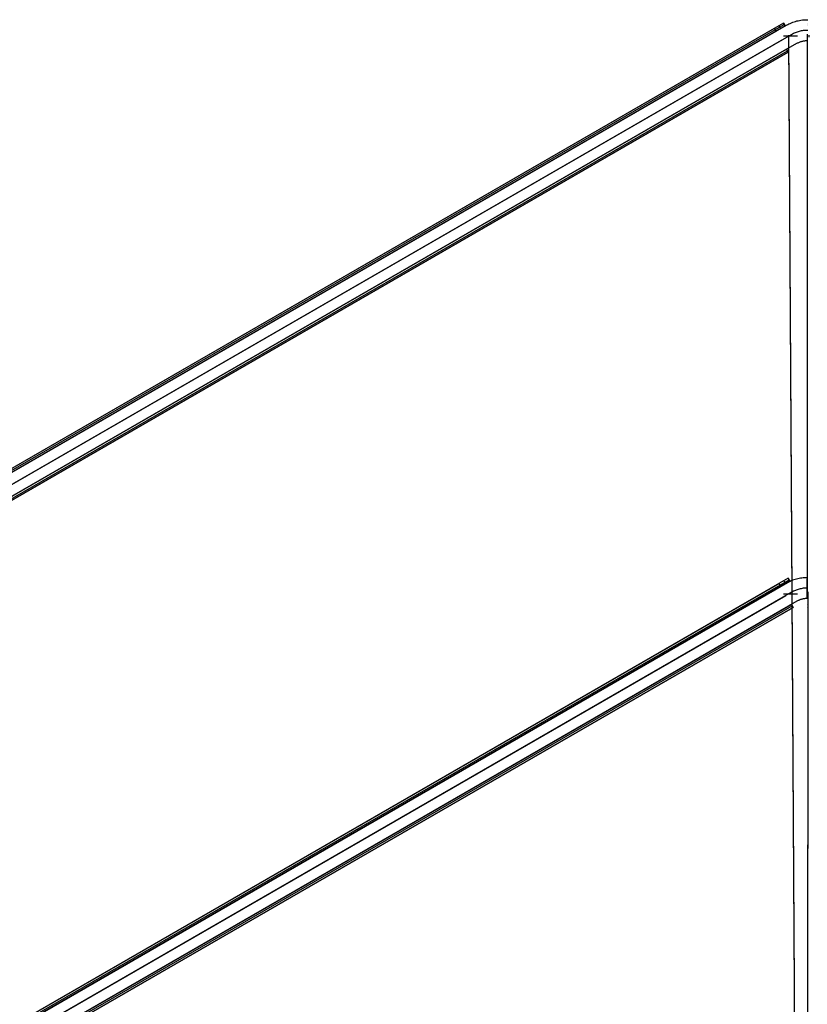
# Model space of a CAD drawing. Header units: millimetres. Extents: x -356 to 356, y -410 to 410.
# Tile 122 of 126: x -113 to 0, y 268 to 410. Entities that reach past the tile are written whole.
import ezdxf

# ---------------------------------------------------------------- set-up
doc = ezdxf.new("R2010")
doc.units = ezdxf.units.MM
doc.header["$MEASUREMENT"] = 0
doc.layers.add('1', color=7, linetype='Continuous')

msp = doc.modelspace()

# ---------------------------------------------------------------- linework, layer by layer
at = {"layer": '1', "color": 252}
for points in [[(-3, 408.76), (-2.82, 408.86), (-2.64, 408.95), (-2.46, 409.04), (-2.27, 409.12), (-2.08, 409.19), (-1.89, 409.26), (-1.7, 409.32), (-1.5, 409.38), (-1.31, 409.42), (-1.11, 409.46), (-0.91, 409.5), (-0.71, 409.53), (-0.51, 409.55), (-0.3, 409.56), (-0.1, 409.57), (0.1, 409.57)], [(-3.43, 409.09), (-353.31, 207.09)], [(-3.43, 409.09), (-353.31, 207.09)], [(-353.18, 206.87), (-3.31, 408.87)], [(-353.06, 206.66), (-3.18, 408.66)], [(-3.18, 408.66), (-353.06, 206.66)], [(-352.5, 206.98), (-3, 408.76)], [(-352.01, 207.84), (-4.73, 408.34)], [(-351.76, 207.41), (-4.48, 407.91)], [(-4.48, 407.91), (-4.73, 408.34)], [(-4.08, 408.72), (-3.83, 408.28)], [(-3.18, 408.66), (-3.43, 409.09)], [(-3.43, 409.09), (-3.18, 408.66)], [(-3.43, 409.09), (-3.18, 408.66)], [(-2.25, 407.46), (-2.12, 407.54), (-1.98, 407.61), (-1.84, 407.67), (-1.7, 407.73), (-1.56, 407.79), (-1.42, 407.84), (-1.27, 407.88), (-1.13, 407.92), (-0.98, 407.96), (-0.83, 407.99), (-0.68, 408.02), (-0.53, 408.04), (-0.38, 408.05), (-0.23, 408.06), (-0.08, 408.07), (0.08, 408.07)], [(-2.25, 407.46), (-2.12, 407.54), (-1.98, 407.61), (-1.84, 407.67), (-1.7, 407.73), (-1.56, 407.79), (-1.42, 407.84), (-1.27, 407.88), (-1.13, 407.92), (-0.98, 407.96), (-0.83, 407.99), (-0.68, 408.02), (-0.53, 408.04), (-0.38, 408.05), (-0.23, 408.06), (-0.08, 408.07), (0.08, 408.07)], [(-351.75, 205.68), (-2.25, 407.46)], [(-351.75, 205.68), (-2.25, 407.46)], [(-351.01, 206.11), (-3.73, 406.61)], [(-351.01, 206.11), (-3.73, 406.61)], [(-1.4, 407.21), (-3.4, 407.2)], [(-1.4, 407.2), (-3.4, 407.2)], [(-1.5, 406.17), (-1.41, 406.22), (-1.32, 406.26), (-1.23, 406.3), (-1.14, 406.34), (-1.04, 406.38), (-0.95, 406.41), (-0.85, 406.45), (-0.75, 406.47), (-0.65, 406.5), (-0.55, 406.52), (-0.45, 406.53), (-0.35, 406.55), (-0.25, 406.56), (-0.15, 406.56), (-0.05, 406.57), (0.05, 406.57)], [(-351, 204.38), (-1.5, 406.17)], [(-350.26, 204.81), (-2.98, 405.31)], [(-2.98, 405.31), (-350.26, 204.81)], [(-350.26, 204.81), (-2.98, 405.31)], [(-350.13, 204.59), (-2.86, 405.09)], [(-2.98, 405.31), (-2.73, 404.88)], [(-2.73, 404.88), (-2.98, 405.31)], [(-2.73, 404.88), (-350.01, 204.38)], [(-350.01, 204.38), (-2.73, 404.88)], [(-350.01, 204.38), (-2.73, 404.88)], [(-2.74, 329.24), (-282.47, 167.74)], [(-2.74, 329.24), (-282.47, 167.74)], [(-282.35, 167.52), (-2.62, 329.02)], [(-282.22, 167.3), (-2.49, 328.8)], [(-2.49, 328.8), (-282.22, 167.3)], [(-3.39, 328.86), (-3.14, 328.43)], [(0, 329.32), (-0.2, 329.31), (-0.39, 329.3), (-0.59, 329.29), (-0.78, 329.26), (-0.98, 329.24), (-1.17, 329.2), (-1.36, 329.16), (-1.55, 329.11), (-1.74, 329.06), (-1.93, 329), (-2.11, 328.93), (-2.3, 328.86), (-2.48, 328.78), (-2.65, 328.7), (-2.83, 328.61), (-3, 328.51)], [(-2.49, 328.8), (-2.74, 329.24)], [(-2.74, 329.24), (-2.49, 328.8)], [(-2.74, 329.24), (-2.49, 328.8)], [(-3, 328.51), (-283, 166.85)], [(-2.25, 327.21), (-282.25, 165.56)], [(-2.25, 327.21), (-282.25, 165.56)], [(-281.17, 168.49), (-4.04, 328.49)], [(-280.92, 168.05), (-3.79, 328.05)], [(-3.79, 328.05), (-4.04, 328.49)], [(0, 327.82), (-0.15, 327.81), (-0.29, 327.81), (-0.44, 327.79), (-0.59, 327.78), (-0.73, 327.76), (-0.88, 327.73), (-1.02, 327.7), (-1.16, 327.66), (-1.31, 327.62), (-1.45, 327.58), (-1.59, 327.53), (-1.72, 327.47), (-1.86, 327.42), (-1.99, 327.35), (-2.12, 327.28), (-2.25, 327.21)], [(0, 327.82), (-0.15, 327.81), (-0.29, 327.81), (-0.44, 327.79), (-0.59, 327.78), (-0.73, 327.76), (-0.88, 327.73), (-1.02, 327.7), (-1.16, 327.66), (-1.31, 327.62), (-1.45, 327.58), (-1.59, 327.53), (-1.72, 327.47), (-1.86, 327.42), (-1.99, 327.35), (-2.12, 327.28), (-2.25, 327.21)], [(-1.5, 325.91), (-281.5, 164.26)], [(-280.17, 166.76), (-3.04, 326.76)], [(-280.17, 166.76), (-3.04, 326.76)], [(-1.4, 326.95), (-3.4, 326.95)], [(-1.4, 326.95), (-3.4, 326.95)], [(0, 326.32), (-0.1, 326.31), (-0.2, 326.31), (-0.29, 326.3), (-0.39, 326.29), (-0.49, 326.28), (-0.59, 326.26), (-0.68, 326.24), (-0.78, 326.21), (-0.87, 326.19), (-0.96, 326.16), (-1.06, 326.12), (-1.15, 326.09), (-1.24, 326.05), (-1.33, 326.01), (-1.41, 325.96), (-1.5, 325.91)], [(-279.42, 165.46), (-2.29, 325.46)], [(-2.29, 325.46), (-279.42, 165.46)], [(-279.42, 165.46), (-2.29, 325.46)], [(-279.3, 165.24), (-2.17, 325.24)], [(-2.04, 325.02), (-279.17, 165.02)], [(-2.04, 325.02), (-279.17, 165.02)], [(-279.17, 165.02), (-2.04, 325.02)], [(-279.17, 165.02), (-2.04, 325.02)], [(-2.29, 325.46), (-2.04, 325.02)], [(-2.04, 325.02), (-2.29, 325.46)]]:
    msp.add_lwpolyline(points, dxfattribs=at)
at = {"layer": '1', "color": 252, "extrusion": (-0.231455, 0.935414, 0.267261)}
for points in [[(-93.49, -473.96), (-94.93, -475.52)], [(-95, -475.45), (-93.56, -473.9)], [(-93.63, -473.83), (-95.07, -475.39)], [(-74.98, -476.33), (-76.42, -477.88)], [(-76.49, -477.82), (-75.04, -476.26)], [(-75.11, -476.2), (-76.55, -477.76)]]:
    msp.add_lwpolyline(points, dxfattribs=at)
at = {"layer": '1', "color": 252, "extrusion": (0.866025, 0.5, 0)}
for points in [[(352, -381.6), (352, -381.56), (352, -381.51), (352, -381.47), (352.01, -381.42), (352.01, -381.37), (352.02, -381.33), (352.03, -381.28), (352.03, -381.24), (352.04, -381.19), (352.05, -381.14), (352.06, -381.1), (352.08, -381.05), (352.09, -381), (352.11, -380.96), (352.12, -380.91), (352.14, -380.86), (352.16, -380.82), (352.18, -380.77), (352.2, -380.73), (352.22, -380.68), (352.25, -380.64), (352.27, -380.59), (352.3, -380.55), (352.33, -380.51), (352.35, -380.46), (352.38, -380.42), (352.42, -380.38), (352.45, -380.34), (352.48, -380.3), (352.51, -380.26), (352.55, -380.22), (352.59, -380.19), (352.62, -380.15), (352.66, -380.11), (352.7, -380.08), (352.74, -380.05), (352.78, -380.02), (352.82, -379.98), (352.86, -379.95), (352.91, -379.93), (352.95, -379.9), (352.99, -379.87), (353.04, -379.85), (353.08, -379.82), (353.13, -379.8), (353.17, -379.78), (353.22, -379.76), (353.26, -379.74), (353.31, -379.72), (353.36, -379.71), (353.4, -379.69), (353.45, -379.68), (353.5, -379.66), (353.54, -379.65), (353.59, -379.64), (353.64, -379.63), (353.68, -379.63), (353.73, -379.62), (353.77, -379.61), (353.82, -379.61), (353.87, -379.6), (353.91, -379.6), (353.96, -379.6), (354, -379.6), (354.04, -379.6), (354.09, -379.6), (354.13, -379.6), (354.18, -379.61), (354.23, -379.61), (354.27, -379.62), (354.32, -379.63), (354.36, -379.63), (354.41, -379.64), (354.46, -379.65), (354.5, -379.66), (354.55, -379.68), (354.6, -379.69), (354.64, -379.71), (354.69, -379.72), (354.74, -379.74), (354.78, -379.76), (354.83, -379.78), (354.87, -379.8), (354.92, -379.82), (354.96, -379.85), (355.01, -379.87), (355.05, -379.9), (355.09, -379.93), (355.14, -379.95), (355.18, -379.98), (355.22, -380.02), (355.26, -380.05), (355.3, -380.08), (355.34, -380.11), (355.38, -380.15), (355.41, -380.19), (355.45, -380.22), (355.49, -380.26), (355.52, -380.3), (355.55, -380.34), (355.58, -380.38), (355.62, -380.42), (355.65, -380.46), (355.67, -380.51), (355.7, -380.55), (355.73, -380.59), (355.75, -380.64), (355.78, -380.68), (355.8, -380.73), (355.82, -380.77), (355.84, -380.82), (355.86, -380.86), (355.88, -380.91), (355.89, -380.96), (355.91, -381), (355.92, -381.05), (355.94, -381.1), (355.95, -381.14), (355.96, -381.19), (355.97, -381.24), (355.97, -381.28), (355.98, -381.33), (355.99, -381.37), (355.99, -381.42), (356, -381.47), (356, -381.51), (356, -381.56), (356, -381.6)], [(355.5, -381.6), (355.5, -381.57), (355.5, -381.53), (355.5, -381.5), (355.49, -381.47), (355.49, -381.43), (355.49, -381.4), (355.48, -381.36), (355.47, -381.33), (355.47, -381.29), (355.46, -381.26), (355.45, -381.22), (355.44, -381.19), (355.43, -381.15), (355.42, -381.12), (355.41, -381.08), (355.39, -381.05), (355.38, -381.01), (355.37, -380.98), (355.35, -380.94), (355.33, -380.91), (355.31, -380.88), (355.3, -380.84), (355.28, -380.81), (355.26, -380.78), (355.23, -380.75), (355.21, -380.72), (355.19, -380.68), (355.16, -380.65), (355.14, -380.62), (355.11, -380.6), (355.09, -380.57), (355.06, -380.54), (355.03, -380.51), (355, -380.49), (354.98, -380.46), (354.95, -380.44), (354.92, -380.41), (354.88, -380.39), (354.85, -380.37), (354.82, -380.34), (354.79, -380.32), (354.76, -380.3), (354.72, -380.29), (354.69, -380.27), (354.66, -380.25), (354.62, -380.23), (354.59, -380.22), (354.55, -380.21), (354.52, -380.19), (354.48, -380.18), (354.45, -380.17), (354.41, -380.16), (354.38, -380.15), (354.34, -380.14), (354.31, -380.13), (354.27, -380.13), (354.24, -380.12), (354.2, -380.11), (354.17, -380.11), (354.13, -380.11), (354.1, -380.1), (354.07, -380.1), (354.03, -380.1), (354, -380.1), (353.97, -380.1), (353.93, -380.1), (353.9, -380.1), (353.87, -380.11), (353.83, -380.11), (353.8, -380.11), (353.76, -380.12), (353.73, -380.13), (353.69, -380.13), (353.66, -380.14), (353.62, -380.15), (353.59, -380.16), (353.55, -380.17), (353.52, -380.18), (353.48, -380.19), (353.45, -380.21), (353.41, -380.22), (353.38, -380.23), (353.34, -380.25), (353.31, -380.27), (353.28, -380.29), (353.24, -380.3), (353.21, -380.32), (353.18, -380.34), (353.15, -380.37), (353.12, -380.39), (353.08, -380.41), (353.05, -380.44), (353.02, -380.46), (353, -380.49), (352.97, -380.51), (352.94, -380.54), (352.91, -380.57), (352.89, -380.6), (352.86, -380.62), (352.84, -380.65), (352.81, -380.68), (352.79, -380.72), (352.77, -380.75), (352.74, -380.78), (352.72, -380.81), (352.7, -380.84), (352.69, -380.88), (352.67, -380.91), (352.65, -380.94), (352.63, -380.98), (352.62, -381.01), (352.61, -381.05), (352.59, -381.08), (352.58, -381.12), (352.57, -381.15), (352.56, -381.19), (352.55, -381.22), (352.54, -381.26), (352.53, -381.29), (352.53, -381.33), (352.52, -381.36), (352.51, -381.4), (352.51, -381.43), (352.51, -381.47), (352.5, -381.5), (352.5, -381.53), (352.5, -381.57), (352.5, -381.6)], [(355.5, -381.6), (355.5, -381.55), (355.5, -381.5), (355.49, -381.44), (355.49, -381.39), (355.48, -381.34), (355.47, -381.29), (355.46, -381.24), (355.44, -381.19), (355.43, -381.14), (355.41, -381.09), (355.39, -381.04), (355.37, -381), (355.35, -380.95), (355.33, -380.9), (355.3, -380.86), (355.28, -380.81), (355.25, -380.77), (355.22, -380.73), (355.19, -380.69), (355.16, -380.64), (355.12, -380.61), (355.09, -380.57), (355.05, -380.53), (355.01, -380.49), (354.98, -380.46), (354.94, -380.43), (354.89, -380.4), (354.85, -380.37), (354.81, -380.34), (354.76, -380.31), (354.72, -380.28), (354.67, -380.26), (354.63, -380.24), (354.58, -380.22), (354.53, -380.2), (354.48, -380.18), (354.43, -380.16), (354.38, -380.15), (354.33, -380.14), (354.28, -380.13), (354.23, -380.12), (354.18, -380.11), (354.13, -380.11), (354.08, -380.1), (354.03, -380.1), (353.97, -380.1), (353.92, -380.1), (353.87, -380.11), (353.82, -380.11), (353.77, -380.12), (353.72, -380.13), (353.67, -380.14), (353.62, -380.15), (353.57, -380.16), (353.52, -380.18), (353.47, -380.2), (353.42, -380.22), (353.37, -380.24), (353.33, -380.26), (353.28, -380.28), (353.24, -380.31), (353.19, -380.34), (353.15, -380.37), (353.11, -380.4), (353.06, -380.43), (353.02, -380.46), (352.99, -380.49), (352.95, -380.53), (352.91, -380.57), (352.88, -380.61), (352.84, -380.64), (352.81, -380.69), (352.78, -380.73), (352.75, -380.77), (352.72, -380.81), (352.7, -380.86), (352.67, -380.9), (352.65, -380.95), (352.63, -381), (352.61, -381.04), (352.59, -381.09), (352.57, -381.14), (352.56, -381.19), (352.54, -381.24), (352.53, -381.29), (352.52, -381.34), (352.51, -381.39), (352.51, -381.44), (352.5, -381.5), (352.5, -381.55), (352.5, -381.6)], [(352.5, -381.6), (352.5, -381.65), (352.5, -381.7), (352.51, -381.76), (352.51, -381.81), (352.52, -381.86), (352.53, -381.91), (352.54, -381.96), (352.56, -382.01), (352.57, -382.06), (352.59, -382.11), (352.61, -382.16), (352.63, -382.2), (352.65, -382.25), (352.67, -382.3), (352.7, -382.34), (352.72, -382.39), (352.75, -382.43), (352.78, -382.47), (352.81, -382.51), (352.84, -382.56), (352.88, -382.59), (352.91, -382.63), (352.95, -382.67), (352.99, -382.71), (353.02, -382.74), (353.06, -382.77), (353.11, -382.8), (353.15, -382.83), (353.19, -382.86), (353.24, -382.89), (353.28, -382.92), (353.33, -382.94), (353.37, -382.96), (353.42, -382.98), (353.47, -383), (353.52, -383.02), (353.57, -383.04), (353.62, -383.05), (353.67, -383.06), (353.72, -383.07), (353.77, -383.08), (353.82, -383.09), (353.87, -383.09), (353.92, -383.1), (353.97, -383.1), (354.03, -383.1), (354.08, -383.1), (354.13, -383.09), (354.18, -383.09), (354.23, -383.08), (354.28, -383.07), (354.33, -383.06), (354.38, -383.05), (354.43, -383.04), (354.48, -383.02), (354.53, -383), (354.58, -382.98), (354.63, -382.96), (354.67, -382.94), (354.72, -382.92), (354.76, -382.89), (354.81, -382.86), (354.85, -382.83), (354.89, -382.8), (354.94, -382.77), (354.98, -382.74), (355.01, -382.71), (355.05, -382.67), (355.09, -382.63), (355.12, -382.59), (355.16, -382.56), (355.19, -382.51), (355.22, -382.47), (355.25, -382.43), (355.28, -382.39), (355.3, -382.34), (355.33, -382.3), (355.35, -382.25), (355.37, -382.2), (355.39, -382.16), (355.41, -382.11), (355.43, -382.06), (355.44, -382.01), (355.46, -381.96), (355.47, -381.91), (355.48, -381.86), (355.49, -381.81), (355.49, -381.76), (355.5, -381.7), (355.5, -381.65), (355.5, -381.6)], [(282.5, -405.6), (282.5, -405.56), (282.5, -405.51), (282.5, -405.47), (282.51, -405.42), (282.51, -405.37), (282.52, -405.33), (282.53, -405.28), (282.53, -405.24), (282.54, -405.19), (282.55, -405.14), (282.56, -405.1), (282.58, -405.05), (282.59, -405), (282.61, -404.96), (282.62, -404.91), (282.64, -404.86), (282.66, -404.82), (282.68, -404.77), (282.7, -404.73), (282.72, -404.68), (282.75, -404.64), (282.77, -404.59), (282.8, -404.55), (282.83, -404.51), (282.85, -404.46), (282.88, -404.42), (282.92, -404.38), (282.95, -404.34), (282.98, -404.3), (283.01, -404.26), (283.05, -404.22), (283.09, -404.19), (283.12, -404.15), (283.16, -404.11), (283.2, -404.08), (283.24, -404.05), (283.28, -404.02), (283.32, -403.98), (283.36, -403.95), (283.41, -403.93), (283.45, -403.9), (283.49, -403.87), (283.54, -403.85), (283.58, -403.82), (283.63, -403.8), (283.67, -403.78), (283.72, -403.76), (283.76, -403.74), (283.81, -403.72), (283.86, -403.71), (283.9, -403.69), (283.95, -403.68), (284, -403.66), (284.04, -403.65), (284.09, -403.64), (284.14, -403.63), (284.18, -403.63), (284.23, -403.62), (284.27, -403.61), (284.32, -403.61), (284.37, -403.6), (284.41, -403.6), (284.46, -403.6), (284.5, -403.6), (284.54, -403.6), (284.59, -403.6), (284.63, -403.6), (284.68, -403.61), (284.73, -403.61), (284.77, -403.62), (284.82, -403.63), (284.86, -403.63), (284.91, -403.64), (284.96, -403.65), (285, -403.66), (285.05, -403.68), (285.1, -403.69), (285.14, -403.71), (285.19, -403.72), (285.24, -403.74), (285.28, -403.76), (285.33, -403.78), (285.37, -403.8), (285.42, -403.82), (285.46, -403.85), (285.51, -403.87), (285.55, -403.9), (285.59, -403.93), (285.64, -403.95), (285.68, -403.98), (285.72, -404.02), (285.76, -404.05), (285.8, -404.08), (285.84, -404.11), (285.88, -404.15), (285.91, -404.19), (285.95, -404.22), (285.99, -404.26), (286.02, -404.3), (286.05, -404.34), (286.08, -404.38), (286.12, -404.42), (286.15, -404.46), (286.17, -404.51), (286.2, -404.55), (286.23, -404.59), (286.25, -404.64), (286.28, -404.68), (286.3, -404.73), (286.32, -404.77), (286.34, -404.82), (286.36, -404.86), (286.38, -404.91), (286.39, -404.96), (286.41, -405), (286.42, -405.05), (286.44, -405.1), (286.45, -405.14), (286.46, -405.19), (286.47, -405.24), (286.47, -405.28), (286.48, -405.33), (286.49, -405.37), (286.49, -405.42), (286.5, -405.47), (286.5, -405.51), (286.5, -405.56), (286.5, -405.6)], [(286, -405.6), (286, -405.57), (286, -405.53), (286, -405.5), (285.99, -405.47), (285.99, -405.43), (285.99, -405.4), (285.98, -405.36), (285.97, -405.33), (285.97, -405.29), (285.96, -405.26), (285.95, -405.22), (285.94, -405.19), (285.93, -405.15), (285.92, -405.12), (285.91, -405.08), (285.89, -405.05), (285.88, -405.01), (285.87, -404.98), (285.85, -404.94), (285.83, -404.91), (285.81, -404.88), (285.8, -404.84), (285.78, -404.81), (285.76, -404.78), (285.73, -404.75), (285.71, -404.72), (285.69, -404.68), (285.66, -404.65), (285.64, -404.62), (285.61, -404.6), (285.59, -404.57), (285.56, -404.54), (285.53, -404.51), (285.5, -404.49), (285.48, -404.46), (285.45, -404.44), (285.42, -404.41), (285.38, -404.39), (285.35, -404.37), (285.32, -404.34), (285.29, -404.32), (285.26, -404.3), (285.22, -404.29), (285.19, -404.27), (285.16, -404.25), (285.12, -404.23), (285.09, -404.22), (285.05, -404.21), (285.02, -404.19), (284.98, -404.18), (284.95, -404.17), (284.91, -404.16), (284.88, -404.15), (284.84, -404.14), (284.81, -404.13), (284.77, -404.13), (284.74, -404.12), (284.7, -404.11), (284.67, -404.11), (284.63, -404.11), (284.6, -404.1), (284.57, -404.1), (284.53, -404.1), (284.5, -404.1), (284.47, -404.1), (284.43, -404.1), (284.4, -404.1), (284.37, -404.11), (284.33, -404.11), (284.3, -404.11), (284.26, -404.12), (284.23, -404.13), (284.19, -404.13), (284.16, -404.14), (284.12, -404.15), (284.09, -404.16), (284.05, -404.17), (284.02, -404.18), (283.98, -404.19), (283.95, -404.21), (283.91, -404.22), (283.88, -404.23), (283.84, -404.25), (283.81, -404.27), (283.78, -404.29), (283.74, -404.3), (283.71, -404.32), (283.68, -404.34), (283.65, -404.37), (283.62, -404.39), (283.58, -404.41), (283.55, -404.44), (283.52, -404.46), (283.5, -404.49), (283.47, -404.51), (283.44, -404.54), (283.41, -404.57), (283.39, -404.6), (283.36, -404.62), (283.34, -404.65), (283.31, -404.68), (283.29, -404.72), (283.27, -404.75), (283.24, -404.78), (283.22, -404.81), (283.2, -404.84), (283.19, -404.88), (283.17, -404.91), (283.15, -404.94), (283.13, -404.98), (283.12, -405.01), (283.11, -405.05), (283.09, -405.08), (283.08, -405.12), (283.07, -405.15), (283.06, -405.19), (283.05, -405.22), (283.04, -405.26), (283.03, -405.29), (283.03, -405.33), (283.02, -405.36), (283.01, -405.4), (283.01, -405.43), (283.01, -405.47), (283, -405.5), (283, -405.53), (283, -405.57), (283, -405.6)], [(283, -405.6), (283, -405.55), (283, -405.5), (283.01, -405.44), (283.01, -405.39), (283.02, -405.34), (283.03, -405.29), (283.04, -405.24), (283.06, -405.19), (283.07, -405.14), (283.09, -405.09), (283.11, -405.04), (283.13, -405), (283.15, -404.95), (283.17, -404.9), (283.2, -404.86), (283.22, -404.81), (283.25, -404.77), (283.28, -404.73), (283.31, -404.69), (283.34, -404.64), (283.38, -404.61), (283.41, -404.57), (283.45, -404.53), (283.49, -404.49), (283.52, -404.46), (283.56, -404.43), (283.61, -404.4), (283.65, -404.37), (283.69, -404.34), (283.74, -404.31), (283.78, -404.28), (283.83, -404.26), (283.87, -404.24), (283.92, -404.22), (283.97, -404.2), (284.02, -404.18), (284.07, -404.16), (284.12, -404.15), (284.17, -404.14), (284.22, -404.13), (284.27, -404.12), (284.32, -404.11), (284.37, -404.11), (284.42, -404.1), (284.47, -404.1), (284.53, -404.1), (284.58, -404.1), (284.63, -404.11), (284.68, -404.11), (284.73, -404.12), (284.78, -404.13), (284.83, -404.14), (284.88, -404.15), (284.93, -404.16), (284.98, -404.18), (285.03, -404.2), (285.08, -404.22), (285.13, -404.24), (285.17, -404.26), (285.22, -404.28), (285.26, -404.31), (285.31, -404.34), (285.35, -404.37), (285.39, -404.4), (285.44, -404.43), (285.48, -404.46), (285.51, -404.49), (285.55, -404.53), (285.59, -404.57), (285.62, -404.61), (285.66, -404.64), (285.69, -404.69), (285.72, -404.73), (285.75, -404.77), (285.78, -404.81), (285.8, -404.86), (285.83, -404.9), (285.85, -404.95), (285.87, -405), (285.89, -405.04), (285.91, -405.09), (285.93, -405.14), (285.94, -405.19), (285.96, -405.24), (285.97, -405.29), (285.98, -405.34), (285.99, -405.39), (285.99, -405.44), (286, -405.5), (286, -405.55), (286, -405.6)], [(286, -405.6), (286, -405.65), (286, -405.7), (285.99, -405.76), (285.99, -405.81), (285.98, -405.86), (285.97, -405.91), (285.96, -405.96), (285.94, -406.01), (285.93, -406.06), (285.91, -406.11), (285.89, -406.16), (285.87, -406.2), (285.85, -406.25), (285.83, -406.3), (285.8, -406.34), (285.78, -406.39), (285.75, -406.43), (285.72, -406.47), (285.69, -406.51), (285.66, -406.56), (285.62, -406.59), (285.59, -406.63), (285.55, -406.67), (285.51, -406.71), (285.48, -406.74), (285.44, -406.77), (285.39, -406.8), (285.35, -406.83), (285.31, -406.86), (285.26, -406.89), (285.22, -406.92), (285.17, -406.94), (285.13, -406.96), (285.08, -406.98), (285.03, -407), (284.98, -407.02), (284.93, -407.04), (284.88, -407.05), (284.83, -407.06), (284.78, -407.07), (284.73, -407.08), (284.68, -407.09), (284.63, -407.09), (284.58, -407.1), (284.53, -407.1), (284.47, -407.1), (284.42, -407.1), (284.37, -407.09), (284.32, -407.09), (284.27, -407.08), (284.22, -407.07), (284.17, -407.06), (284.12, -407.05), (284.07, -407.04), (284.02, -407.02), (283.97, -407), (283.92, -406.98), (283.87, -406.96), (283.83, -406.94), (283.78, -406.92), (283.74, -406.89), (283.69, -406.86), (283.65, -406.83), (283.61, -406.8), (283.56, -406.77), (283.52, -406.74), (283.49, -406.71), (283.45, -406.67), (283.41, -406.63), (283.38, -406.59), (283.34, -406.56), (283.31, -406.51), (283.28, -406.47), (283.25, -406.43), (283.22, -406.39), (283.2, -406.34), (283.17, -406.3), (283.15, -406.25), (283.13, -406.2), (283.11, -406.16), (283.09, -406.11), (283.07, -406.06), (283.06, -406.01), (283.04, -405.96), (283.03, -405.91), (283.02, -405.86), (283.01, -405.81), (283.01, -405.76), (283, -405.7), (283, -405.65), (283, -405.6)]]:
    msp.add_lwpolyline(points, dxfattribs=at)
at = {"layer": '1', "color": 252, "extrusion": (1, 0, 0)}
for points in [[(409.09, -383.1), (409.09, -455.1)], [(408.87, -455.1), (408.87, -383.1)], [(408.66, -455.1), (408.66, -383.1)], [(406.61, -380.1), (406.61, -379.6)], [(407.2, -381.6), (326.95, -405.6)], [(407.49, -382.56), (327.24, -406.56)], [(407.49, -382.56), (406.92, -380.64)], [(406.92, -380.64), (326.66, -404.64)], [(407.2, -381.6), (326.95, -405.6)], [(405.31, -381.6), (405.31, -386.6)], [(404.88, -386.6), (404.88, -381.6)], [(329.24, -407.1), (329.24, -479.1)], [(329.02, -479.1), (329.02, -407.1)], [(328.8, -479.1), (328.8, -407.1)], [(329.32, -405.6), (329.32, -405.55), (329.31, -405.5), (329.31, -405.44), (329.3, -405.39), (329.29, -405.34), (329.28, -405.29), (329.27, -405.24), (329.26, -405.19), (329.24, -405.14), (329.23, -405.09), (329.21, -405.04), (329.19, -404.99), (329.17, -404.95), (329.14, -404.9), (329.12, -404.85), (329.09, -404.81), (329.06, -404.77), (329.03, -404.72), (329, -404.68), (328.97, -404.64), (328.93, -404.6), (328.9, -404.56), (328.86, -404.53), (328.82, -404.49), (328.79, -404.46), (328.75, -404.42), (328.7, -404.39), (328.66, -404.36), (328.62, -404.33), (328.57, -404.31), (328.53, -404.28), (328.48, -404.26), (328.43, -404.23), (328.39, -404.21), (328.34, -404.19), (328.29, -404.18), (328.24, -404.16), (328.19, -404.15), (328.14, -404.14), (328.09, -404.12), (328.04, -404.12), (327.99, -404.11), (327.93, -404.1), (327.88, -404.1), (327.83, -404.1), (327.78, -404.1), (327.73, -404.1), (327.67, -404.11), (327.62, -404.11), (327.57, -404.12), (327.52, -404.13), (327.47, -404.14), (327.42, -404.15), (327.37, -404.17), (327.32, -404.19), (327.27, -404.2), (327.22, -404.22), (327.17, -404.24), (327.13, -404.27), (327.08, -404.29), (327.04, -404.32), (326.99, -404.35), (326.95, -404.38), (326.91, -404.41), (326.87, -404.44), (326.83, -404.47), (326.79, -404.51), (326.75, -404.54), (326.71, -404.58), (326.68, -404.62), (326.65, -404.66), (326.61, -404.7), (326.58, -404.74), (326.56, -404.79), (326.53, -404.83), (326.5, -404.88), (326.48, -404.92), (326.46, -404.97), (326.43, -405.02), (326.41, -405.07), (326.4, -405.11), (326.38, -405.16), (326.37, -405.21), (326.35, -405.26), (326.34, -405.32), (326.33, -405.37), (326.33, -405.42), (326.32, -405.47), (326.32, -405.52), (326.32, -405.57), (326.32, -405.63), (326.32, -405.68), (326.32, -405.73), (326.33, -405.78), (326.33, -405.83), (326.34, -405.88), (326.35, -405.94), (326.37, -405.99), (326.38, -406.04), (326.4, -406.09), (326.41, -406.13), (326.43, -406.18), (326.46, -406.23), (326.48, -406.28), (326.5, -406.32), (326.53, -406.37), (326.56, -406.41), (326.58, -406.46), (326.61, -406.5), (326.65, -406.54), (326.68, -406.58), (326.71, -406.62), (326.75, -406.66), (326.79, -406.69), (326.83, -406.73), (326.87, -406.76), (326.91, -406.79), (326.95, -406.82), (326.99, -406.85), (327.04, -406.88), (327.08, -406.91), (327.13, -406.93), (327.17, -406.96), (327.22, -406.98), (327.27, -407), (327.32, -407.01), (327.37, -407.03), (327.42, -407.05), (327.47, -407.06), (327.52, -407.07), (327.57, -407.08), (327.62, -407.09), (327.67, -407.09), (327.73, -407.1), (327.78, -407.1), (327.83, -407.1), (327.88, -407.1), (327.93, -407.1), (327.99, -407.09), (328.04, -407.08), (328.09, -407.08), (328.14, -407.06), (328.19, -407.05), (328.24, -407.04), (328.29, -407.02), (328.34, -407.01), (328.39, -406.99), (328.43, -406.97), (328.48, -406.94), (328.53, -406.92), (328.57, -406.89), (328.62, -406.87), (328.66, -406.84), (328.7, -406.81), (328.75, -406.78), (328.79, -406.74), (328.82, -406.71), (328.86, -406.67), (328.9, -406.64), (328.93, -406.6), (328.97, -406.56), (329, -406.52), (329.03, -406.48), (329.06, -406.43), (329.09, -406.39), (329.12, -406.35), (329.14, -406.3), (329.17, -406.25), (329.19, -406.21), (329.21, -406.16), (329.23, -406.11), (329.24, -406.06), (329.26, -406.01), (329.27, -405.96), (329.28, -405.91), (329.29, -405.86), (329.3, -405.81), (329.31, -405.76), (329.31, -405.7), (329.32, -405.65), (329.32, -405.6)], [(327.24, -406.56), (326.66, -404.64)], [(326.76, -404.1), (326.76, -403.6)], [(325.46, -405.6), (325.46, -410.6)], [(325.02, -410.6), (325.02, -405.6)]]:
    msp.add_lwpolyline(points, dxfattribs=at)
at = {"layer": '1', "color": 252, "extrusion": (0, 0.958074, 0.286521)}
for points in [[(3.4, -482.27), (3.4, -482.31), (3.4, -482.34), (3.4, -482.38), (3.39, -482.41), (3.39, -482.44), (3.38, -482.48), (3.37, -482.51), (3.36, -482.54), (3.35, -482.58), (3.34, -482.61), (3.33, -482.64), (3.32, -482.67), (3.3, -482.7), (3.29, -482.73), (3.27, -482.76), (3.26, -482.79), (3.24, -482.82), (3.22, -482.85), (3.2, -482.88), (3.18, -482.9), (3.16, -482.93), (3.13, -482.96), (3.11, -482.98), (3.08, -483), (3.06, -483.03), (3.03, -483.05), (3.01, -483.07), (2.98, -483.09), (2.95, -483.11), (2.92, -483.13), (2.89, -483.14), (2.86, -483.16), (2.83, -483.18), (2.8, -483.19), (2.77, -483.2), (2.74, -483.22), (2.7, -483.23), (2.67, -483.24), (2.64, -483.24), (2.61, -483.25), (2.57, -483.26), (2.54, -483.26), (2.5, -483.27), (2.47, -483.27), (2.44, -483.27), (2.4, -483.27)], [(3.4, -482.27), (3.4, -482.25), (3.4, -482.23), (3.4, -482.21), (3.4, -482.18), (3.4, -482.16), (3.39, -482.14), (3.39, -482.11), (3.39, -482.09), (3.38, -482.07), (3.38, -482.04), (3.37, -482.02), (3.36, -482), (3.36, -481.97), (3.35, -481.95), (3.34, -481.93), (3.33, -481.9), (3.32, -481.88), (3.31, -481.86), (3.3, -481.84), (3.29, -481.81), (3.28, -481.79), (3.27, -481.77), (3.25, -481.75), (3.24, -481.73), (3.22, -481.7), (3.21, -481.68), (3.19, -481.66), (3.18, -481.64), (3.16, -481.62), (3.14, -481.6), (3.13, -481.58), (3.11, -481.57), (3.09, -481.55), (3.07, -481.53), (3.05, -481.51), (3.03, -481.5), (3.01, -481.48), (2.99, -481.47), (2.97, -481.45), (2.95, -481.44), (2.93, -481.42), (2.91, -481.41), (2.88, -481.4), (2.86, -481.38), (2.84, -481.37), (2.82, -481.36), (2.79, -481.35), (2.77, -481.34), (2.75, -481.33), (2.72, -481.33), (2.7, -481.32), (2.68, -481.31), (2.65, -481.31), (2.63, -481.3), (2.61, -481.29), (2.58, -481.29), (2.56, -481.29), (2.54, -481.28), (2.51, -481.28), (2.49, -481.28), (2.47, -481.28), (2.45, -481.27), (2.42, -481.27), (2.4, -481.27), (2.38, -481.27), (2.36, -481.27), (2.33, -481.28), (2.31, -481.28), (2.29, -481.28), (2.27, -481.28), (2.24, -481.29), (2.22, -481.29), (2.2, -481.29), (2.17, -481.3), (2.15, -481.31), (2.13, -481.31), (2.1, -481.32), (2.08, -481.33), (2.06, -481.33), (2.03, -481.34), (2.01, -481.35), (1.99, -481.36), (1.97, -481.37), (1.94, -481.38), (1.92, -481.4), (1.9, -481.41), (1.88, -481.42), (1.85, -481.44), (1.83, -481.45), (1.81, -481.47), (1.79, -481.48), (1.77, -481.5), (1.75, -481.51), (1.73, -481.53), (1.71, -481.55), (1.69, -481.57), (1.68, -481.58), (1.66, -481.6), (1.64, -481.62), (1.63, -481.64), (1.61, -481.66), (1.59, -481.68), (1.58, -481.7), (1.56, -481.73), (1.55, -481.75), (1.54, -481.77), (1.53, -481.79), (1.51, -481.81), (1.5, -481.84), (1.49, -481.86), (1.48, -481.88), (1.47, -481.9), (1.46, -481.93), (1.45, -481.95), (1.45, -481.97), (1.44, -482), (1.43, -482.02), (1.43, -482.04), (1.42, -482.07), (1.42, -482.09), (1.41, -482.11), (1.41, -482.14), (1.41, -482.16), (1.41, -482.18), (1.4, -482.21), (1.4, -482.23), (1.4, -482.25), (1.4, -482.27)], [(1.4, -482.27), (1.4, -482.3), (1.4, -482.32), (1.4, -482.34), (1.41, -482.36), (1.41, -482.39), (1.41, -482.41), (1.41, -482.43), (1.42, -482.45), (1.42, -482.48), (1.43, -482.5), (1.43, -482.52), (1.44, -482.55), (1.45, -482.57), (1.45, -482.59), (1.46, -482.62), (1.47, -482.64), (1.48, -482.66), (1.49, -482.69), (1.5, -482.71), (1.51, -482.73), (1.53, -482.75), (1.54, -482.78), (1.55, -482.8), (1.56, -482.82), (1.58, -482.84), (1.59, -482.86), (1.61, -482.88), (1.63, -482.9), (1.64, -482.92), (1.66, -482.94), (1.68, -482.96), (1.69, -482.98), (1.71, -483), (1.73, -483.02), (1.75, -483.03), (1.77, -483.05), (1.79, -483.07), (1.81, -483.08), (1.83, -483.1), (1.85, -483.11), (1.88, -483.12), (1.9, -483.14), (1.92, -483.15), (1.94, -483.16), (1.97, -483.17), (1.99, -483.18), (2.01, -483.19), (2.03, -483.2), (2.06, -483.21), (2.08, -483.22), (2.1, -483.23), (2.13, -483.23), (2.15, -483.24), (2.17, -483.25), (2.2, -483.25), (2.22, -483.26), (2.24, -483.26), (2.27, -483.26), (2.29, -483.27), (2.31, -483.27), (2.33, -483.27), (2.36, -483.27), (2.38, -483.27), (2.4, -483.27)], [(2.4, -483.27), (2.37, -483.27), (2.33, -483.27), (2.3, -483.27), (2.26, -483.26), (2.23, -483.26), (2.19, -483.25), (2.16, -483.24), (2.13, -483.23), (2.09, -483.22), (2.06, -483.21), (2.03, -483.2), (2, -483.19), (1.97, -483.17), (1.93, -483.16), (1.9, -483.14), (1.87, -483.12), (1.85, -483.1), (1.82, -483.08), (1.79, -483.06), (1.76, -483.04), (1.74, -483.02), (1.71, -483), (1.69, -482.97), (1.66, -482.95), (1.64, -482.92), (1.62, -482.89), (1.6, -482.86), (1.58, -482.84), (1.56, -482.81), (1.54, -482.78), (1.52, -482.75), (1.51, -482.72), (1.49, -482.69), (1.48, -482.65), (1.46, -482.62), (1.45, -482.59), (1.44, -482.56), (1.43, -482.52), (1.43, -482.49), (1.42, -482.45), (1.41, -482.42), (1.41, -482.39), (1.4, -482.35), (1.4, -482.32), (1.4, -482.28), (1.4, -482.25), (1.4, -482.21), (1.41, -482.18), (1.41, -482.14), (1.42, -482.11), (1.42, -482.07), (1.43, -482.04), (1.44, -482.01), (1.45, -481.97), (1.46, -481.94), (1.47, -481.91), (1.48, -481.88), (1.5, -481.84), (1.51, -481.81), (1.53, -481.78), (1.55, -481.75), (1.57, -481.72), (1.59, -481.69), (1.61, -481.67), (1.63, -481.64), (1.65, -481.61), (1.67, -481.59), (1.7, -481.56), (1.72, -481.54), (1.75, -481.52), (1.78, -481.49), (1.8, -481.47), (1.83, -481.45), (1.86, -481.43), (1.89, -481.41), (1.92, -481.4), (1.95, -481.38), (1.98, -481.37), (2.01, -481.35), (2.05, -481.34), (2.08, -481.33), (2.11, -481.32), (2.14, -481.31), (2.18, -481.3), (2.21, -481.29), (2.25, -481.29), (2.28, -481.28), (2.32, -481.28), (2.35, -481.27), (2.38, -481.27), (2.42, -481.27), (2.45, -481.27), (2.49, -481.28), (2.52, -481.28), (2.56, -481.29), (2.59, -481.29), (2.63, -481.3), (2.66, -481.31), (2.69, -481.32), (2.73, -481.33), (2.76, -481.34), (2.79, -481.35), (2.82, -481.37), (2.85, -481.38), (2.88, -481.4), (2.91, -481.41), (2.94, -481.43), (2.97, -481.45), (3, -481.47), (3.03, -481.49), (3.05, -481.52), (3.08, -481.54), (3.11, -481.56), (3.13, -481.59), (3.15, -481.61), (3.18, -481.64), (3.2, -481.67), (3.22, -481.69), (3.24, -481.72), (3.26, -481.75), (3.27, -481.78), (3.29, -481.81), (3.31, -481.84), (3.32, -481.88), (3.33, -481.91), (3.35, -481.94), (3.36, -481.97), (3.37, -482.01), (3.37, -482.04), (3.38, -482.07), (3.39, -482.11), (3.39, -482.14), (3.4, -482.18), (3.4, -482.21), (3.4, -482.25), (3.4, -482.28), (3.4, -482.32), (3.4, -482.35), (3.4, -482.39), (3.39, -482.42), (3.39, -482.45), (3.38, -482.49), (3.37, -482.52), (3.36, -482.56), (3.35, -482.59), (3.34, -482.62), (3.33, -482.65), (3.31, -482.69), (3.3, -482.72), (3.28, -482.75), (3.26, -482.78), (3.25, -482.81), (3.23, -482.84), (3.21, -482.86), (3.19, -482.89), (3.16, -482.92), (3.14, -482.95), (3.12, -482.97), (3.09, -483), (3.07, -483.02), (3.04, -483.04), (3.01, -483.06), (2.99, -483.08), (2.96, -483.1), (2.93, -483.12), (2.9, -483.14), (2.87, -483.16), (2.84, -483.17), (2.81, -483.19), (2.77, -483.2), (2.74, -483.21), (2.71, -483.22), (2.68, -483.23), (2.64, -483.24), (2.61, -483.25), (2.57, -483.26), (2.54, -483.26), (2.51, -483.27), (2.47, -483.27), (2.44, -483.27), (2.4, -483.27)], [(2.4, -483.27), (2.44, -483.27), (2.47, -483.27), (2.5, -483.27), (2.54, -483.26), (2.57, -483.26), (2.61, -483.25), (2.64, -483.24), (2.67, -483.24), (2.7, -483.23), (2.74, -483.22), (2.77, -483.2), (2.8, -483.19), (2.83, -483.18), (2.86, -483.16), (2.89, -483.14), (2.92, -483.13), (2.95, -483.11), (2.98, -483.09), (3.01, -483.07), (3.03, -483.05), (3.06, -483.03), (3.08, -483), (3.11, -482.98), (3.13, -482.96), (3.16, -482.93), (3.18, -482.9), (3.2, -482.88), (3.22, -482.85), (3.24, -482.82), (3.26, -482.79), (3.27, -482.76), (3.29, -482.73), (3.3, -482.7), (3.32, -482.67), (3.33, -482.64), (3.34, -482.61), (3.35, -482.58), (3.36, -482.54), (3.37, -482.51), (3.38, -482.48), (3.39, -482.44), (3.39, -482.41), (3.4, -482.38), (3.4, -482.34), (3.4, -482.31), (3.4, -482.27)], [(1.4, -482.27), (1.4, -482.3), (1.4, -482.32), (1.4, -482.34), (1.41, -482.36), (1.41, -482.39), (1.41, -482.41), (1.41, -482.43), (1.42, -482.45), (1.42, -482.48), (1.43, -482.5), (1.43, -482.52), (1.44, -482.55), (1.45, -482.57), (1.45, -482.59), (1.46, -482.62), (1.47, -482.64), (1.48, -482.66), (1.49, -482.69), (1.5, -482.71), (1.51, -482.73), (1.53, -482.75), (1.54, -482.78), (1.55, -482.8), (1.56, -482.82), (1.58, -482.84), (1.59, -482.86), (1.61, -482.88), (1.63, -482.9), (1.64, -482.92), (1.66, -482.94), (1.68, -482.96), (1.69, -482.98), (1.71, -483), (1.73, -483.02), (1.75, -483.03), (1.77, -483.05), (1.79, -483.07), (1.81, -483.08), (1.83, -483.1), (1.85, -483.11), (1.88, -483.12), (1.9, -483.14), (1.92, -483.15), (1.94, -483.16), (1.97, -483.17), (1.99, -483.18), (2.01, -483.19), (2.03, -483.2), (2.06, -483.21), (2.08, -483.22), (2.1, -483.23), (2.13, -483.23), (2.15, -483.24), (2.17, -483.25), (2.2, -483.25), (2.22, -483.26), (2.24, -483.26), (2.27, -483.26), (2.29, -483.27), (2.31, -483.27), (2.33, -483.27), (2.36, -483.27), (2.38, -483.27), (2.4, -483.27)], [(3.4, -482.27), (3.4, -482.25), (3.4, -482.23), (3.4, -482.21), (3.4, -482.18), (3.4, -482.16), (3.39, -482.14), (3.39, -482.11), (3.39, -482.09), (3.38, -482.07), (3.38, -482.04), (3.37, -482.02), (3.36, -482), (3.36, -481.97), (3.35, -481.95), (3.34, -481.93), (3.33, -481.9), (3.32, -481.88), (3.31, -481.86), (3.3, -481.84), (3.29, -481.81), (3.28, -481.79), (3.27, -481.77), (3.25, -481.75), (3.24, -481.73), (3.22, -481.7), (3.21, -481.68), (3.19, -481.66), (3.18, -481.64), (3.16, -481.62), (3.14, -481.6), (3.13, -481.58), (3.11, -481.57), (3.09, -481.55), (3.07, -481.53), (3.05, -481.51), (3.03, -481.5), (3.01, -481.48), (2.99, -481.47), (2.97, -481.45), (2.95, -481.44), (2.93, -481.42), (2.91, -481.41), (2.88, -481.4), (2.86, -481.38), (2.84, -481.37), (2.82, -481.36), (2.79, -481.35), (2.77, -481.34), (2.75, -481.33), (2.72, -481.33), (2.7, -481.32), (2.68, -481.31), (2.65, -481.31), (2.63, -481.3), (2.61, -481.29), (2.58, -481.29), (2.56, -481.29), (2.54, -481.28), (2.51, -481.28), (2.49, -481.28), (2.47, -481.28), (2.45, -481.27), (2.42, -481.27), (2.4, -481.27), (2.38, -481.27), (2.36, -481.27), (2.33, -481.28), (2.31, -481.28), (2.29, -481.28), (2.27, -481.28), (2.24, -481.29), (2.22, -481.29), (2.2, -481.29), (2.17, -481.3), (2.15, -481.31), (2.13, -481.31), (2.1, -481.32), (2.08, -481.33), (2.06, -481.33), (2.03, -481.34), (2.01, -481.35), (1.99, -481.36), (1.97, -481.37), (1.94, -481.38), (1.92, -481.4), (1.9, -481.41), (1.88, -481.42), (1.85, -481.44), (1.83, -481.45), (1.81, -481.47), (1.79, -481.48), (1.77, -481.5), (1.75, -481.51), (1.73, -481.53), (1.71, -481.55), (1.69, -481.57), (1.68, -481.58), (1.66, -481.6), (1.64, -481.62), (1.63, -481.64), (1.61, -481.66), (1.59, -481.68), (1.58, -481.7), (1.56, -481.73), (1.55, -481.75), (1.54, -481.77), (1.53, -481.79), (1.51, -481.81), (1.5, -481.84), (1.49, -481.86), (1.48, -481.88), (1.47, -481.9), (1.46, -481.93), (1.45, -481.95), (1.45, -481.97), (1.44, -482), (1.43, -482.02), (1.43, -482.04), (1.42, -482.07), (1.42, -482.09), (1.41, -482.11), (1.41, -482.14), (1.41, -482.16), (1.41, -482.18), (1.4, -482.21), (1.4, -482.23), (1.4, -482.25), (1.4, -482.27)]]:
    msp.add_lwpolyline(points, dxfattribs=at)
at = {"layer": '1', "color": 252, "extrusion": (-0.005897, 0.990797, -0.135229)}
for points in [[(0.98, -323.03), (0.98, -323.01), (0.98, -322.98), (0.98, -322.96), (0.97, -322.94), (0.97, -322.92), (0.97, -322.89), (0.97, -322.87), (0.96, -322.85), (0.96, -322.82), (0.95, -322.8), (0.95, -322.78), (0.94, -322.75), (0.93, -322.73), (0.93, -322.71), (0.92, -322.68), (0.91, -322.66), (0.9, -322.64), (0.89, -322.61), (0.88, -322.59), (0.87, -322.57), (0.85, -322.55), (0.84, -322.52), (0.83, -322.5), (0.82, -322.48), (0.8, -322.46), (0.79, -322.44), (0.77, -322.42), (0.75, -322.4), (0.74, -322.38), (0.72, -322.36), (0.7, -322.34), (0.69, -322.32), (0.67, -322.3), (0.65, -322.29), (0.63, -322.27), (0.61, -322.25), (0.59, -322.24), (0.57, -322.22), (0.55, -322.21), (0.53, -322.19), (0.5, -322.18), (0.48, -322.16), (0.46, -322.15), (0.44, -322.14), (0.42, -322.13), (0.39, -322.12), (0.37, -322.11), (0.35, -322.1), (0.32, -322.09), (0.3, -322.08), (0.28, -322.07), (0.25, -322.07), (0.23, -322.06), (0.21, -322.05), (0.18, -322.05), (0.16, -322.04), (0.14, -322.04), (0.11, -322.04), (0.09, -322.03), (0.07, -322.03), (0.05, -322.03), (0.02, -322.03), (0, -322.03), (-0.02, -322.03), (-0.04, -322.03), (-0.07, -322.03), (-0.09, -322.03), (-0.11, -322.03), (-0.13, -322.03), (-0.16, -322.04), (-0.18, -322.04), (-0.2, -322.04), (-0.23, -322.05), (-0.25, -322.05), (-0.27, -322.06), (-0.3, -322.07), (-0.32, -322.07), (-0.34, -322.08), (-0.37, -322.09), (-0.39, -322.1), (-0.41, -322.11), (-0.44, -322.12), (-0.46, -322.13), (-0.48, -322.14), (-0.5, -322.15), (-0.53, -322.16), (-0.55, -322.18), (-0.57, -322.19), (-0.59, -322.21), (-0.61, -322.22), (-0.63, -322.24), (-0.65, -322.25), (-0.67, -322.27), (-0.69, -322.29), (-0.71, -322.3), (-0.73, -322.32), (-0.75, -322.34), (-0.76, -322.36), (-0.78, -322.38), (-0.8, -322.4), (-0.81, -322.42), (-0.83, -322.44), (-0.84, -322.46), (-0.86, -322.48), (-0.87, -322.5), (-0.89, -322.52), (-0.9, -322.55), (-0.91, -322.57), (-0.92, -322.59), (-0.93, -322.61), (-0.94, -322.64), (-0.95, -322.66), (-0.96, -322.68), (-0.97, -322.71), (-0.98, -322.73), (-0.98, -322.75), (-0.99, -322.78), (-1, -322.8), (-1, -322.82), (-1, -322.85), (-1.01, -322.87), (-1.01, -322.89), (-1.02, -322.92), (-1.02, -322.94), (-1.02, -322.96), (-1.02, -322.98), (-1.02, -323.01), (-1.02, -323.03)], [(0.98, -323.03), (0.98, -323.06), (0.98, -323.1), (0.97, -323.13), (0.97, -323.17), (0.96, -323.2), (0.96, -323.24), (0.95, -323.27), (0.94, -323.3), (0.93, -323.34), (0.92, -323.37), (0.91, -323.4), (0.89, -323.43), (0.88, -323.47), (0.86, -323.5), (0.84, -323.53), (0.83, -323.56), (0.81, -323.59), (0.79, -323.62), (0.77, -323.64), (0.74, -323.67), (0.72, -323.7), (0.7, -323.72), (0.67, -323.75), (0.65, -323.77), (0.62, -323.79), (0.59, -323.82), (0.57, -323.84), (0.54, -323.86), (0.51, -323.88), (0.48, -323.89), (0.45, -323.91), (0.42, -323.93), (0.39, -323.94), (0.35, -323.96), (0.32, -323.97), (0.29, -323.98), (0.25, -323.99), (0.22, -324), (0.19, -324.01), (0.15, -324.01), (0.12, -324.02), (0.08, -324.02), (0.05, -324.03), (0.01, -324.03), (-0.02, -324.03)], [(-1.02, -323.03), (-1.02, -323.05), (-1.02, -323.07), (-1.02, -323.1), (-1.02, -323.12), (-1.02, -323.14), (-1.01, -323.16), (-1.01, -323.19), (-1, -323.21), (-1, -323.23), (-1, -323.26), (-0.99, -323.28), (-0.98, -323.3), (-0.98, -323.33), (-0.97, -323.35), (-0.96, -323.37), (-0.95, -323.4), (-0.94, -323.42), (-0.93, -323.44), (-0.92, -323.46), (-0.91, -323.49), (-0.9, -323.51), (-0.89, -323.53), (-0.87, -323.55), (-0.86, -323.58), (-0.84, -323.6), (-0.83, -323.62), (-0.81, -323.64), (-0.8, -323.66), (-0.78, -323.68), (-0.76, -323.7), (-0.75, -323.72), (-0.73, -323.74), (-0.71, -323.75), (-0.69, -323.77), (-0.67, -323.79), (-0.65, -323.8), (-0.63, -323.82), (-0.61, -323.84), (-0.59, -323.85), (-0.57, -323.87), (-0.55, -323.88), (-0.53, -323.89), (-0.5, -323.9), (-0.48, -323.92), (-0.46, -323.93), (-0.44, -323.94), (-0.41, -323.95), (-0.39, -323.96), (-0.37, -323.97), (-0.34, -323.98), (-0.32, -323.98), (-0.3, -323.99), (-0.27, -324), (-0.25, -324), (-0.23, -324.01), (-0.2, -324.01), (-0.18, -324.02), (-0.16, -324.02), (-0.13, -324.02), (-0.11, -324.02), (-0.09, -324.03), (-0.07, -324.03), (-0.04, -324.03), (-0.02, -324.03)]]:
    msp.add_lwpolyline(points, dxfattribs=at)
at = {"layer": '1', "color": 252, "extrusion": (0.999983, 0.005842, -0.000797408)}
for points in [[(407.21, -381.6), (29.14, -330)], [(407.34, -380.61), (29.27, -329.01)], [(407.07, -382.59), (29, -330.99)], [(407.21, -381.6), (29.14, -330)]]:
    msp.add_lwpolyline(points, dxfattribs=at)
at = {"layer": '1', "color": 252, "extrusion": (1, 0.000108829, 0.000797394)}
msp.add_lwpolyline([(407.07, -382.59), (407.34, -380.61)], dxfattribs=at)
at = {"layer": '1', "color": 252, "extrusion": (0.000306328, 0.947974, 0.318346)}
for points in [[(3.51, -488.58), (3.51, -488.62), (3.5, -488.65), (3.5, -488.69), (3.5, -488.72), (3.49, -488.76), (3.49, -488.79), (3.48, -488.82), (3.47, -488.86), (3.46, -488.89), (3.45, -488.92), (3.43, -488.96), (3.42, -488.99), (3.41, -489.02), (3.39, -489.05), (3.37, -489.08), (3.36, -489.11), (3.34, -489.14), (3.32, -489.17), (3.3, -489.2), (3.27, -489.22), (3.25, -489.25), (3.23, -489.28), (3.2, -489.3), (3.18, -489.32), (3.15, -489.35), (3.12, -489.37), (3.1, -489.39), (3.07, -489.41), (3.04, -489.43), (3.01, -489.45), (2.98, -489.46), (2.95, -489.48), (2.91, -489.5), (2.88, -489.51), (2.85, -489.52), (2.82, -489.53), (2.78, -489.54), (2.75, -489.55), (2.72, -489.56), (2.68, -489.57), (2.65, -489.57), (2.61, -489.58), (2.58, -489.58), (2.54, -489.58), (2.51, -489.58)], [(1.51, -488.58), (1.51, -488.6), (1.51, -488.63), (1.51, -488.65), (1.51, -488.67), (1.51, -488.69), (1.52, -488.72), (1.52, -488.74), (1.52, -488.76), (1.53, -488.79), (1.53, -488.81), (1.54, -488.83), (1.55, -488.86), (1.55, -488.88), (1.56, -488.9), (1.57, -488.93), (1.58, -488.95), (1.59, -488.97), (1.6, -489), (1.61, -489.02), (1.62, -489.04), (1.63, -489.06), (1.64, -489.09), (1.66, -489.11), (1.67, -489.13), (1.68, -489.15), (1.7, -489.17), (1.72, -489.19), (1.73, -489.21), (1.75, -489.23), (1.76, -489.25), (1.78, -489.27), (1.8, -489.29), (1.82, -489.31), (1.84, -489.32), (1.86, -489.34), (1.88, -489.36), (1.9, -489.37), (1.92, -489.39), (1.94, -489.4), (1.96, -489.42), (1.98, -489.43), (2, -489.45), (2.03, -489.46), (2.05, -489.47), (2.07, -489.48), (2.09, -489.49), (2.12, -489.5), (2.14, -489.51), (2.16, -489.52), (2.19, -489.53), (2.21, -489.54), (2.23, -489.54), (2.26, -489.55), (2.28, -489.56), (2.3, -489.56), (2.33, -489.56), (2.35, -489.57), (2.37, -489.57), (2.39, -489.58), (2.42, -489.58), (2.44, -489.58), (2.46, -489.58), (2.49, -489.58), (2.51, -489.58)], [(3.51, -488.58), (3.51, -488.56), (3.51, -488.54), (3.51, -488.51), (3.5, -488.49), (3.5, -488.47), (3.5, -488.45), (3.49, -488.42), (3.49, -488.4), (3.49, -488.38), (3.48, -488.35), (3.48, -488.33), (3.47, -488.31), (3.46, -488.28), (3.45, -488.26), (3.45, -488.24), (3.44, -488.21), (3.43, -488.19), (3.42, -488.17), (3.41, -488.14), (3.4, -488.12), (3.38, -488.1), (3.37, -488.08), (3.36, -488.06), (3.34, -488.03), (3.33, -488.01), (3.32, -487.99), (3.3, -487.97), (3.28, -487.95), (3.27, -487.93), (3.25, -487.91), (3.23, -487.89), (3.21, -487.87), (3.2, -487.86), (3.18, -487.84), (3.16, -487.82), (3.14, -487.81), (3.12, -487.79), (3.1, -487.77), (3.08, -487.76), (3.05, -487.74), (3.03, -487.73), (3.01, -487.72), (2.99, -487.71), (2.97, -487.69), (2.94, -487.68), (2.92, -487.67), (2.9, -487.66), (2.88, -487.65), (2.85, -487.64), (2.83, -487.63), (2.81, -487.63), (2.78, -487.62), (2.76, -487.61), (2.74, -487.61), (2.71, -487.6), (2.69, -487.6), (2.67, -487.59), (2.64, -487.59), (2.62, -487.59), (2.6, -487.59), (2.57, -487.58), (2.55, -487.58), (2.53, -487.58), (2.51, -487.58), (2.49, -487.58), (2.46, -487.58), (2.44, -487.58), (2.42, -487.59), (2.39, -487.59), (2.37, -487.59), (2.35, -487.59), (2.33, -487.6), (2.3, -487.6), (2.28, -487.61), (2.26, -487.61), (2.23, -487.62), (2.21, -487.63), (2.19, -487.63), (2.16, -487.64), (2.14, -487.65), (2.12, -487.66), (2.09, -487.67), (2.07, -487.68), (2.05, -487.69), (2.03, -487.71), (2, -487.72), (1.98, -487.73), (1.96, -487.74), (1.94, -487.76), (1.92, -487.77), (1.9, -487.79), (1.88, -487.81), (1.86, -487.82), (1.84, -487.84), (1.82, -487.86), (1.8, -487.87), (1.78, -487.89), (1.76, -487.91), (1.75, -487.93), (1.73, -487.95), (1.72, -487.97), (1.7, -487.99), (1.68, -488.01), (1.67, -488.03), (1.66, -488.06), (1.64, -488.08), (1.63, -488.1), (1.62, -488.12), (1.61, -488.14), (1.6, -488.17), (1.59, -488.19), (1.58, -488.21), (1.57, -488.24), (1.56, -488.26), (1.55, -488.28), (1.55, -488.31), (1.54, -488.33), (1.53, -488.35), (1.53, -488.38), (1.52, -488.4), (1.52, -488.42), (1.52, -488.45), (1.51, -488.47), (1.51, -488.49), (1.51, -488.51), (1.51, -488.54), (1.51, -488.56), (1.51, -488.58)], [(2.51, -489.58), (2.47, -489.58), (2.44, -489.58), (2.4, -489.58), (2.37, -489.57), (2.33, -489.57), (2.3, -489.56), (2.27, -489.55), (2.23, -489.54), (2.2, -489.53), (2.17, -489.52), (2.13, -489.51), (2.1, -489.5), (2.07, -489.48), (2.04, -489.47), (2.01, -489.45), (1.98, -489.43), (1.95, -489.41), (1.92, -489.39), (1.89, -489.37), (1.87, -489.35), (1.84, -489.33), (1.82, -489.3), (1.79, -489.28), (1.77, -489.25), (1.74, -489.23), (1.72, -489.2), (1.7, -489.17), (1.68, -489.15), (1.66, -489.12), (1.64, -489.09), (1.63, -489.06), (1.61, -489.03), (1.6, -488.99), (1.58, -488.96), (1.57, -488.93), (1.56, -488.9), (1.55, -488.86), (1.54, -488.83), (1.53, -488.8), (1.52, -488.76), (1.52, -488.73), (1.51, -488.69), (1.51, -488.66), (1.51, -488.63), (1.51, -488.59), (1.51, -488.56), (1.51, -488.52), (1.51, -488.49), (1.52, -488.45), (1.52, -488.42), (1.53, -488.38), (1.53, -488.35), (1.54, -488.32), (1.55, -488.28), (1.56, -488.25), (1.58, -488.22), (1.59, -488.19), (1.6, -488.15), (1.62, -488.12), (1.64, -488.09), (1.65, -488.06), (1.67, -488.03), (1.69, -488), (1.71, -487.98), (1.73, -487.95), (1.76, -487.92), (1.78, -487.9), (1.8, -487.87), (1.83, -487.85), (1.85, -487.82), (1.88, -487.8), (1.91, -487.78), (1.94, -487.76), (1.97, -487.74), (1.99, -487.72), (2.02, -487.71), (2.06, -487.69), (2.09, -487.67), (2.12, -487.66), (2.15, -487.65), (2.18, -487.64), (2.22, -487.62), (2.25, -487.62), (2.28, -487.61), (2.32, -487.6), (2.35, -487.59), (2.39, -487.59), (2.42, -487.59), (2.46, -487.58), (2.49, -487.58), (2.52, -487.58), (2.56, -487.58), (2.59, -487.59), (2.63, -487.59), (2.66, -487.59), (2.7, -487.6), (2.73, -487.61), (2.76, -487.62), (2.8, -487.62), (2.83, -487.64), (2.86, -487.65), (2.9, -487.66), (2.93, -487.67), (2.96, -487.69), (2.99, -487.71), (3.02, -487.72), (3.05, -487.74), (3.08, -487.76), (3.11, -487.78), (3.13, -487.8), (3.16, -487.82), (3.19, -487.85), (3.21, -487.87), (3.24, -487.9), (3.26, -487.92), (3.28, -487.95), (3.3, -487.98), (3.32, -488), (3.34, -488.03), (3.36, -488.06), (3.38, -488.09), (3.4, -488.12), (3.41, -488.15), (3.43, -488.18), (3.44, -488.22), (3.45, -488.25), (3.46, -488.28), (3.47, -488.32), (3.48, -488.35), (3.49, -488.38), (3.49, -488.42), (3.5, -488.45), (3.5, -488.49), (3.51, -488.52), (3.51, -488.56), (3.51, -488.59), (3.51, -488.62), (3.5, -488.66), (3.5, -488.69), (3.5, -488.73), (3.49, -488.76), (3.48, -488.8), (3.48, -488.83), (3.47, -488.86), (3.46, -488.9), (3.44, -488.93), (3.43, -488.96), (3.42, -488.99), (3.4, -489.03), (3.39, -489.06), (3.37, -489.09), (3.35, -489.12), (3.33, -489.15), (3.31, -489.17), (3.29, -489.2), (3.27, -489.23), (3.25, -489.25), (3.22, -489.28), (3.2, -489.3), (3.17, -489.33), (3.15, -489.35), (3.12, -489.37), (3.09, -489.39), (3.06, -489.41), (3.03, -489.43), (3.01, -489.45), (2.97, -489.47), (2.94, -489.48), (2.91, -489.5), (2.88, -489.51), (2.85, -489.52), (2.81, -489.53), (2.78, -489.54), (2.75, -489.55), (2.71, -489.56), (2.68, -489.57), (2.65, -489.57), (2.61, -489.58), (2.58, -489.58), (2.54, -489.58), (2.51, -489.58)]]:
    msp.add_lwpolyline(points, dxfattribs=at)
at = {"layer": '1', "color": 252, "extrusion": (1, -0.000290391, -9.75184e-05)}
for points in [[(327.27, -406.55), (254.61, -430.95)], [(326.95, -405.6), (254.29, -430)], [(326.63, -404.65), (253.97, -429.05)], [(326.95, -405.6), (254.29, -430)]]:
    msp.add_lwpolyline(points, dxfattribs=at)
at = {"layer": '1', "color": 252, "extrusion": (1, -3.27484e-05, 9.75184e-05)}
msp.add_lwpolyline([(327.27, -406.55), (326.63, -404.65)], dxfattribs=at)

doc.saveas('drawing.dxf')
